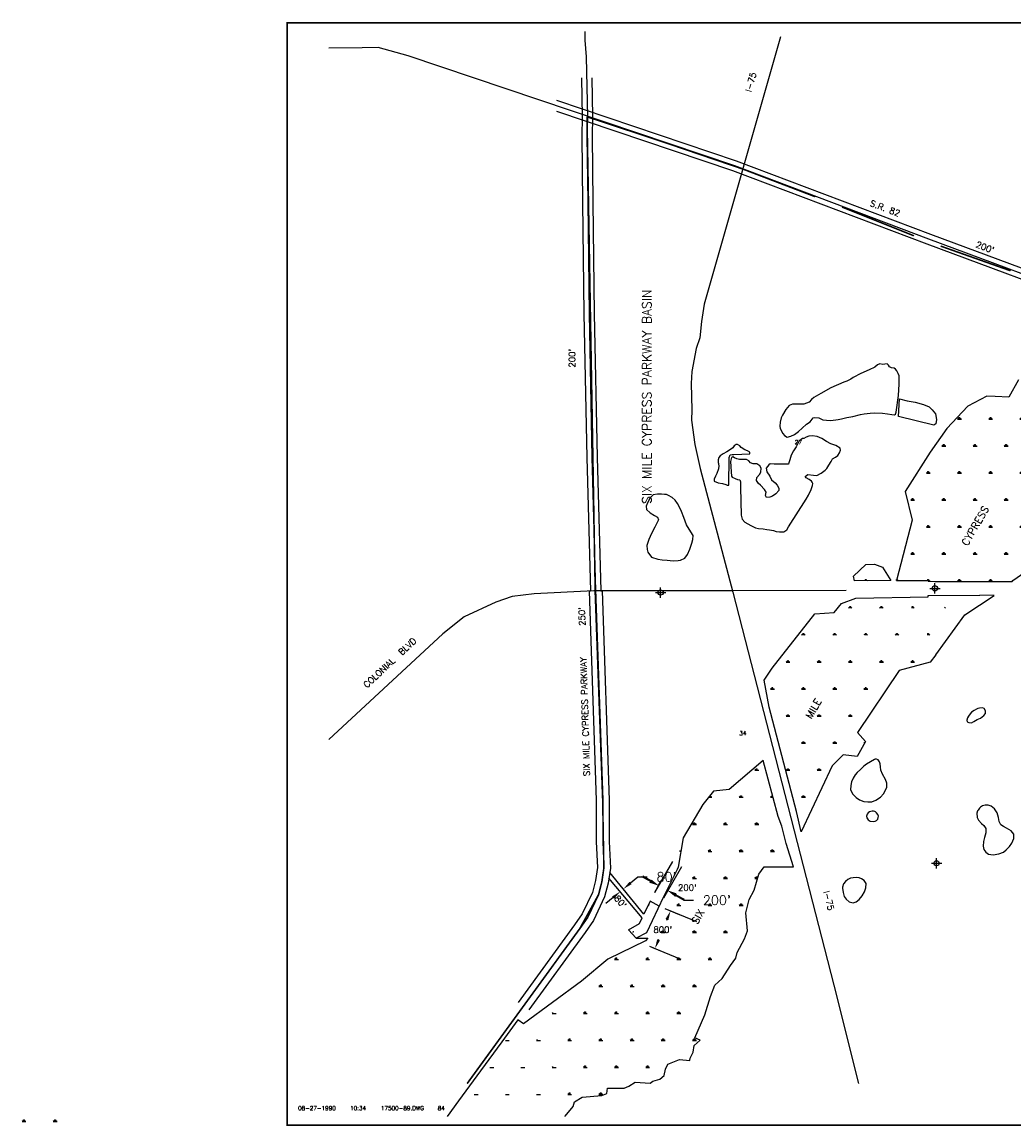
# Model space of a CAD drawing. Extents: x 223800 to 277361, y 818829 to 844142.
# Tile 1 of 5: x 223800 to 242885, y 818829 to 840059. Entities that reach past the tile are written whole.
import ezdxf
from ezdxf.enums import TextEntityAlignment as Align

# ---------------------------------------------------------------- set-up
doc = ezdxf.new("R2010")
doc.units = 0
doc.header["$LTSCALE"] = 800
doc.header["$PDMODE"] = 34
doc.header["$PDSIZE"] = 100
doc.linetypes.add('DASHED', pattern=[0])
doc.linetypes.add('PHANTOM', pattern=[0])
doc.layers.get('0').update_dxf_attribs({"linetype": 'CONTINUOUS'})
for name, color, linetype in [('BORDER', 1, 'CONTINUOUS'), ('EXROW', 8, 'CONTINUOUS'), ('HATCH', 3, 'CONTINUOUS'), ('MAJROADS', 1, 'CONTINUOUS'), ('PROPROW', 13, 'CONTINUOUS'), ('ROW', 12, 'PHANTOM'), ('SEC', 2, 'CONTINUOUS'), ('TEXT', 7, 'CONTINUOUS'), ('WL-PRESERVE', 14, 'CONTINUOUS'), ('WSHEDS', 11, 'CONTINUOUS')]:
    doc.layers.add(name, color=color, linetype=linetype)
doc.styles.get("Standard").update_dxf_attribs({"font": 'ROMANT'})
doc.dimstyles.get("Standard").update_dxf_attribs({"dimtxt": 2.5, "dimasz": 2.5, "dimexe": 1.25, "dimexo": 0.625, "dimtad": 1, "dimcen": 2.5, "dimazin": 3, "dimtfac": 1, "dimtmove": 0, "dimatfit": 3})

# ---------------------------------------------------------------- blocks, each defined once
blk = doc.blocks.new('LOGON')
at = {"color": 0}
blk.add_attdef('DATE', text='', height=1, dxfattribs=at).set_placement((-1.87, 1.76), align=Align.RIGHT)
for tag, p in [('TIME', (1.56, 1.76)), ('DRAWING', (8.97, 1.76)), ('OPERATOR', (22.66, 1.76))]:
    blk.add_attdef(tag, p, '', height=1, dxfattribs=at)
blk = doc.blocks.new('*X')
at = {"color": 0}
for p, q in [((244556, 833982), (244568, 834003)), ((244556, 833982), (244575, 833982)), ((245100, 833982), (245175, 833982)), ((245119, 833982), (245107, 834003)), ((245128, 833982), (245128, 834012)), ((245138, 833982), (245138, 834020)), ((245147, 833982), (245147, 834012)), ((245156, 833982), (245168, 834003)), ((243619, 833463), (243607, 833484)), ((243628, 833463), (243628, 833493)), ((243638, 833463), (243638, 833500)), ((243647, 833463), (243647, 833493)), ((243656, 833463), (243668, 833484)), ((244219, 833463), (244207, 833484)), ((244228, 833463), (244228, 833493)), ((244238, 833463), (244238, 833500)), ((244247, 833463), (244247, 833493)), ((244256, 833463), (244268, 833484)), ((244819, 833463), (244807, 833484)), ((244828, 833463), (244828, 833493)), ((244838, 833463), (244838, 833500)), ((244847, 833463), (244847, 833493)), ((244856, 833463), (244868, 833484)), ((243600, 833463), (243675, 833463)), ((244200, 833463), (244275, 833463)), ((244800, 833463), (244875, 833463)), ((243300, 832943), (243375, 832943)), ((243319, 832943), (243307, 832964)), ((243328, 832943), (243328, 832973)), ((243338, 832943), (243338, 832981)), ((243347, 832943), (243347, 832973)), ((243356, 832943), (243368, 832964)), ((243900, 832943), (243975, 832943)), ((243919, 832943), (243907, 832964)), ((243928, 832943), (243928, 832973)), ((243938, 832943), (243938, 832981)), ((243947, 832943), (243947, 832973)), ((243956, 832943), (243968, 832964)), ((241800, 832424), (241875, 832424)), ((241819, 832424), (241807, 832444)), ((241828, 832424), (241828, 832454)), ((241838, 832424), (241838, 832461)), ((241847, 832424), (241847, 832454)), ((241856, 832424), (241868, 832444)), ((242400, 832424), (242475, 832424)), ((242419, 832424), (242407, 832444)), ((242428, 832424), (242428, 832454)), ((242438, 832424), (242438, 832461)), ((242447, 832424), (242447, 832454)), ((242456, 832424), (242468, 832444)), ((243000, 832424), (243075, 832424)), ((243019, 832424), (243007, 832444)), ((243028, 832424), (243028, 832454)), ((243038, 832424), (243038, 832461)), ((243047, 832424), (243047, 832454)), ((243056, 832424), (243068, 832444)), ((243600, 832424), (243675, 832424)), ((243619, 832424), (243607, 832444)), ((243628, 832424), (243628, 832454)), ((243638, 832424), (243638, 832461)), ((243647, 832424), (243647, 832454)), ((243656, 832424), (243668, 832444)), ((244200, 832424), (244275, 832424)), ((244219, 832424), (244207, 832444)), ((244228, 832424), (244228, 832454)), ((244238, 832424), (244238, 832461)), ((244247, 832424), (244247, 832454)), ((244256, 832424), (244268, 832444)), ((241500, 831904), (241575, 831904)), ((241519, 831904), (241507, 831925)), ((241528, 831904), (241528, 831934)), ((241538, 831904), (241538, 831942)), ((241547, 831904), (241547, 831934)), ((241556, 831904), (241568, 831925)), ((242100, 831904), (242175, 831904)), ((242119, 831904), (242107, 831925)), ((242128, 831904), (242128, 831934)), ((242138, 831904), (242138, 831942)), ((242147, 831904), (242147, 831934)), ((242156, 831904), (242168, 831925)), ((242700, 831904), (242775, 831904)), ((242719, 831904), (242707, 831925)), ((242728, 831904), (242728, 831934)), ((242738, 831904), (242738, 831942)), ((242747, 831904), (242747, 831934)), ((242756, 831904), (242768, 831925)), ((243300, 831904), (243375, 831904)), ((243319, 831904), (243307, 831925)), ((243328, 831904), (243328, 831934)), ((243338, 831904), (243338, 831942)), ((243347, 831904), (243347, 831934)), ((243356, 831904), (243368, 831925)), ((243900, 831904), (243975, 831904)), ((243919, 831904), (243907, 831925)), ((243928, 831904), (243928, 831934)), ((243938, 831904), (243938, 831942)), ((243947, 831904), (243947, 831934)), ((243956, 831904), (243968, 831925)), ((244500, 831904), (244575, 831904)), ((244519, 831904), (244507, 831925)), ((244528, 831904), (244528, 831934)), ((244538, 831904), (244538, 831942)), ((244547, 831904), (244547, 831934)), ((244556, 831904), (244568, 831925)), ((241200, 831384), (241275, 831384)), ((241219, 831384), (241207, 831405)), ((241228, 831384), (241228, 831414)), ((241238, 831384), (241238, 831422)), ((241247, 831384), (241247, 831414)), ((241256, 831384), (241268, 831405)), ((241800, 831384), (241875, 831384)), ((241819, 831384), (241807, 831405)), ((241828, 831384), (241828, 831414)), ((241838, 831384), (241838, 831422)), ((241847, 831384), (241847, 831414)), ((241856, 831384), (241868, 831405)), ((242400, 831384), (242475, 831384)), ((242419, 831384), (242407, 831405)), ((242428, 831384), (242428, 831414)), ((242438, 831384), (242438, 831422)), ((242447, 831384), (242447, 831414)), ((242456, 831384), (242468, 831405)), ((243000, 831384), (243075, 831384)), ((243019, 831384), (243007, 831405)), ((243028, 831384), (243028, 831414)), ((243038, 831384), (243038, 831422)), ((243047, 831384), (243047, 831414)), ((243056, 831384), (243068, 831405)), ((243600, 831384), (243675, 831384)), ((243619, 831384), (243607, 831405)), ((243628, 831384), (243628, 831414)), ((243638, 831384), (243638, 831422)), ((243647, 831384), (243647, 831414)), ((243656, 831384), (243668, 831405)), ((244200, 831384), (244275, 831384)), ((244219, 831384), (244207, 831405)), ((244228, 831384), (244228, 831414)), ((244238, 831384), (244238, 831422)), ((244247, 831384), (244247, 831414)), ((244256, 831384), (244268, 831405)), ((240900, 830865), (240975, 830865)), ((240919, 830865), (240907, 830886)), ((240928, 830865), (240928, 830895)), ((240938, 830865), (240938, 830902)), ((240947, 830865), (240947, 830895)), ((240956, 830865), (240968, 830886)), ((241500, 830865), (241575, 830865)), ((241519, 830865), (241507, 830886)), ((241528, 830865), (241528, 830895)), ((241538, 830865), (241538, 830902)), ((241547, 830865), (241547, 830895)), ((241556, 830865), (241568, 830886)), ((242100, 830865), (242175, 830865)), ((242119, 830865), (242107, 830886)), ((242128, 830865), (242128, 830895)), ((242138, 830865), (242138, 830902)), ((242147, 830865), (242147, 830895)), ((242156, 830865), (242168, 830886)), ((242700, 830865), (242775, 830865)), ((242719, 830865), (242707, 830886)), ((242728, 830865), (242728, 830895)), ((242738, 830865), (242738, 830902)), ((242747, 830865), (242747, 830895)), ((242756, 830865), (242768, 830886)), ((243300, 830865), (243375, 830865)), ((243319, 830865), (243307, 830886)), ((243328, 830865), (243328, 830895)), ((243338, 830865), (243338, 830902)), ((243347, 830865), (243347, 830895)), ((243356, 830865), (243368, 830886)), ((243900, 830865), (243975, 830865)), ((243919, 830865), (243907, 830886)), ((243928, 830865), (243928, 830895)), ((243938, 830865), (243938, 830902)), ((243947, 830865), (243947, 830895)), ((243956, 830865), (243968, 830886)), ((241200, 830345), (241275, 830345)), ((241219, 830345), (241207, 830366)), ((241228, 830345), (241228, 830375)), ((241238, 830345), (241238, 830383)), ((241247, 830345), (241247, 830375)), ((241256, 830345), (241268, 830366)), ((241800, 830345), (241875, 830345)), ((241819, 830345), (241807, 830366)), ((241828, 830345), (241828, 830375)), ((241838, 830345), (241838, 830383)), ((241847, 830345), (241847, 830375)), ((241856, 830345), (241868, 830366)), ((242400, 830345), (242475, 830345)), ((242419, 830345), (242407, 830366)), ((242428, 830345), (242428, 830375)), ((242438, 830345), (242438, 830383)), ((242447, 830345), (242447, 830375)), ((242456, 830345), (242468, 830366)), ((243000, 830345), (243075, 830345)), ((243019, 830345), (243007, 830366)), ((243028, 830345), (243028, 830375)), ((243038, 830345), (243038, 830383)), ((243047, 830345), (243047, 830375)), ((243056, 830345), (243068, 830366)), ((243600, 830345), (243675, 830345)), ((243619, 830345), (243607, 830366)), ((243628, 830345), (243628, 830375)), ((243638, 830345), (243638, 830383)), ((243647, 830345), (243647, 830375)), ((243656, 830345), (243668, 830366)), ((240900, 829826), (240975, 829826)), ((240919, 829826), (240907, 829846)), ((240928, 829826), (240928, 829856)), ((240938, 829826), (240938, 829863)), ((240947, 829826), (240947, 829856)), ((240956, 829826), (240968, 829846)), ((241500, 829826), (241575, 829826)), ((241519, 829826), (241507, 829846)), ((241528, 829826), (241528, 829856)), ((241538, 829826), (241538, 829863)), ((241547, 829826), (241547, 829856)), ((241556, 829826), (241568, 829846)), ((242100, 829826), (242175, 829826)), ((242119, 829826), (242107, 829846)), ((242128, 829826), (242128, 829856)), ((242138, 829826), (242138, 829863)), ((242147, 829826), (242147, 829856)), ((242156, 829826), (242168, 829846)), ((242700, 829826), (242775, 829826)), ((242719, 829826), (242707, 829846)), ((242728, 829826), (242728, 829856)), ((242738, 829826), (242738, 829863)), ((242747, 829826), (242747, 829856)), ((242756, 829826), (242768, 829846)), ((243300, 829826), (243375, 829826)), ((243319, 829826), (243307, 829846)), ((243328, 829826), (243328, 829856)), ((243338, 829826), (243338, 829863)), ((243347, 829826), (243347, 829856)), ((243356, 829826), (243368, 829846)), ((240013, 829316), (240007, 829327)), ((240013, 829316), (240007, 829327)), ((240028, 829316), (240028, 829336)), ((240028, 829316), (240028, 829336)), ((240038, 829316), (240038, 829343)), ((240038, 829316), (240038, 829343)), ((240047, 829316), (240047, 829336)), ((240047, 829316), (240047, 829336)), ((240062, 829316), (240068, 829327)), ((240062, 829316), (240068, 829327)), ((240628, 829320), (240628, 829336)), ((240638, 829320), (240638, 829343)), ((240647, 829320), (240647, 829336)), ((240664, 829320), (240668, 829327)), ((241210, 829322), (241207, 829327)), ((241228, 829322), (241228, 829336)), ((241234, 829306), (241275, 829306)), ((241238, 829306), (241238, 829343)), ((241247, 829306), (241247, 829336)), ((241256, 829306), (241268, 829327)), ((241800, 829306), (241875, 829306)), ((241819, 829306), (241807, 829327)), ((241828, 829306), (241828, 829336)), ((241838, 829306), (241838, 829343)), ((241847, 829306), (241847, 829336)), ((241856, 829306), (241868, 829327)), ((242400, 829306), (242475, 829306)), ((242419, 829306), (242407, 829327)), ((242428, 829306), (242428, 829336)), ((242438, 829306), (242438, 829343)), ((242447, 829306), (242447, 829336)), ((242456, 829306), (242468, 829327)), ((239728, 828786), (239728, 828816)), ((239738, 828786), (239738, 828824)), ((239747, 828786), (239747, 828816)), ((240328, 828786), (240328, 828816)), ((240338, 828786), (240338, 828824)), ((240347, 828786), (240347, 828816)), ((240928, 828786), (240928, 828816)), ((240938, 828786), (240938, 828824)), ((240947, 828786), (240947, 828816)), ((239719, 828786), (239707, 828807)), ((239756, 828786), (239768, 828807)), ((240319, 828786), (240307, 828807)), ((240356, 828786), (240368, 828807)), ((240956, 828786), (240968, 828807)), ((241556, 828786), (241568, 828807)), ((238819, 828267), (238807, 828287)), ((238828, 828267), (238828, 828297)), ((238838, 828267), (238838, 828304)), ((238847, 828267), (238847, 828297)), ((238856, 828267), (238868, 828287)), ((239419, 828267), (239407, 828287)), ((239428, 828267), (239428, 828297)), ((239438, 828267), (239438, 828304)), ((239447, 828267), (239447, 828297)), ((239456, 828267), (239468, 828287)), ((240019, 828267), (240007, 828287)), ((240028, 828267), (240028, 828297)), ((240038, 828267), (240038, 828304)), ((240047, 828267), (240047, 828297)), ((240056, 828267), (240068, 828287)), ((240619, 828267), (240607, 828287)), ((240628, 828267), (240628, 828297)), ((240638, 828267), (240638, 828304)), ((240647, 828267), (240647, 828297)), ((240656, 828267), (240668, 828287)), ((241228, 828267), (241228, 828297)), ((241238, 828267), (241238, 828304)), ((241247, 828267), (241247, 828297)), ((241256, 828267), (241268, 828287)), ((238500, 827747), (238575, 827747)), ((238519, 827747), (238507, 827768)), ((238528, 827747), (238528, 827777)), ((238538, 827747), (238538, 827785)), ((238547, 827747), (238547, 827777)), ((238556, 827747), (238568, 827768)), ((239100, 827747), (239175, 827747)), ((239119, 827747), (239107, 827768)), ((239128, 827747), (239128, 827777)), ((239138, 827747), (239138, 827785)), ((239147, 827747), (239147, 827777)), ((239156, 827747), (239168, 827768)), ((239700, 827747), (239775, 827747)), ((239719, 827747), (239707, 827768)), ((239728, 827747), (239728, 827777)), ((239738, 827747), (239738, 827785)), ((239747, 827747), (239747, 827777)), ((239756, 827747), (239768, 827768)), ((240300, 827747), (240375, 827747)), ((240319, 827747), (240307, 827768)), ((240328, 827747), (240328, 827777)), ((240338, 827747), (240338, 827785)), ((240347, 827747), (240347, 827777)), ((240356, 827747), (240368, 827768)), ((240900, 827747), (240975, 827747)), ((240919, 827747), (240907, 827768)), ((240928, 827747), (240928, 827777)), ((240938, 827747), (240938, 827785)), ((240947, 827747), (240947, 827777)), ((240956, 827747), (240968, 827768)), ((238200, 827227), (238275, 827227)), ((238219, 827227), (238207, 827248)), ((238228, 827227), (238228, 827257)), ((238238, 827227), (238238, 827265)), ((238247, 827227), (238247, 827257)), ((238256, 827227), (238268, 827248)), ((238800, 827227), (238875, 827227)), ((238819, 827227), (238807, 827248)), ((238828, 827227), (238828, 827257)), ((238838, 827227), (238838, 827265)), ((238847, 827227), (238847, 827257)), ((238856, 827227), (238868, 827248)), ((239400, 827227), (239475, 827227)), ((239419, 827227), (239407, 827248)), ((239428, 827227), (239428, 827257)), ((239438, 827227), (239438, 827265)), ((239447, 827227), (239447, 827257)), ((239456, 827227), (239468, 827248)), ((240000, 827227), (240075, 827227)), ((240019, 827227), (240007, 827248)), ((240028, 827227), (240028, 827257)), ((240038, 827227), (240038, 827265)), ((240047, 827227), (240047, 827257)), ((240056, 827227), (240068, 827248)), ((238500, 826708), (238575, 826708)), ((238519, 826708), (238507, 826729)), ((238528, 826708), (238528, 826738)), ((238538, 826708), (238538, 826745)), ((238547, 826708), (238547, 826738)), ((238556, 826708), (238568, 826729)), ((239100, 826708), (239175, 826708)), ((239119, 826708), (239107, 826729)), ((239128, 826708), (239128, 826738)), ((239138, 826708), (239138, 826745)), ((239147, 826708), (239147, 826738)), ((239156, 826708), (239168, 826729)), ((239700, 826708), (239775, 826708)), ((239719, 826708), (239707, 826729)), ((239728, 826708), (239728, 826738)), ((239738, 826708), (239738, 826745)), ((239747, 826708), (239747, 826738)), ((239756, 826708), (239768, 826729)), ((238800, 826188), (238875, 826188)), ((238819, 826188), (238807, 826209)), ((238828, 826188), (238828, 826218)), ((238838, 826188), (238838, 826226)), ((238847, 826188), (238847, 826218)), ((238856, 826188), (238868, 826209)), ((239400, 826188), (239475, 826188)), ((239419, 826188), (239407, 826209)), ((239428, 826188), (239428, 826218)), ((239438, 826188), (239438, 826226)), ((239447, 826188), (239447, 826218)), ((239456, 826188), (239468, 826209)), ((240000, 826188), (240007, 826188)), ((240012, 826199), (240007, 826209)), ((237900, 825669), (237975, 825669)), ((237919, 825669), (237907, 825689)), ((237928, 825669), (237928, 825699)), ((237938, 825669), (237938, 825706)), ((237947, 825669), (237947, 825699)), ((238500, 825669), (238575, 825669)), ((238519, 825669), (238507, 825689)), ((238528, 825669), (238528, 825699)), ((238538, 825669), (238538, 825706)), ((238547, 825669), (238547, 825699)), ((238556, 825669), (238568, 825689)), ((239100, 825669), (239175, 825669)), ((239119, 825669), (239107, 825689)), ((239128, 825669), (239128, 825699)), ((239138, 825669), (239138, 825706)), ((239147, 825669), (239147, 825699)), ((239156, 825669), (239168, 825689)), ((237010, 825149), (237075, 825149)), ((237019, 825149), (237015, 825155)), ((237028, 825149), (237028, 825172)), ((237038, 825149), (237038, 825184)), ((237047, 825149), (237047, 825179)), ((237056, 825149), (237068, 825170)), ((237600, 825149), (237675, 825149)), ((237619, 825149), (237607, 825170)), ((237628, 825149), (237628, 825179)), ((237638, 825149), (237638, 825187)), ((237647, 825149), (237647, 825179)), ((238200, 825149), (238251, 825149)), ((238219, 825149), (238207, 825170)), ((238228, 825149), (238228, 825179)), ((238238, 825149), (238238, 825187)), ((238247, 825149), (238247, 825165)), ((238800, 825149), (238875, 825149)), ((238819, 825149), (238807, 825170)), ((238828, 825149), (238828, 825179)), ((238838, 825149), (238838, 825187)), ((238847, 825149), (238847, 825179)), ((238856, 825149), (238868, 825170)), ((236700, 824629), (236775, 824629)), ((236719, 824629), (236707, 824650)), ((236728, 824629), (236728, 824659)), ((236738, 824629), (236738, 824667)), ((236747, 824629), (236747, 824659)), ((236756, 824629), (236768, 824650)), ((237300, 824629), (237375, 824629)), ((237319, 824629), (237307, 824650)), ((237328, 824629), (237328, 824659)), ((237338, 824629), (237338, 824667)), ((237347, 824629), (237347, 824659)), ((237900, 824629), (237975, 824629)), ((237919, 824629), (237907, 824650)), ((237928, 824629), (237928, 824659)), ((237938, 824629), (237938, 824667)), ((237947, 824629), (237947, 824659)), ((237956, 824629), (237968, 824650)), ((237028, 824110), (237028, 824140)), ((237038, 824110), (237038, 824147)), ((237047, 824110), (237047, 824140)), ((237628, 824110), (237628, 824140)), ((237638, 824110), (237638, 824147)), ((237647, 824110), (237647, 824140)), ((238228, 824110), (238228, 824140)), ((238238, 824110), (238238, 824147)), ((238247, 824110), (238247, 824140)), ((236456, 824110), (236468, 824131)), ((237000, 824110), (237075, 824110)), ((237019, 824110), (237007, 824131)), ((237600, 824110), (237675, 824110)), ((237619, 824110), (237607, 824131)), ((237656, 824110), (237668, 824131)), ((238200, 824110), (238275, 824110)), ((238219, 824110), (238207, 824131)), ((238256, 824110), (238268, 824131)), ((236156, 823590), (236168, 823611)), ((236700, 823590), (236775, 823590)), ((236719, 823590), (236707, 823611)), ((236728, 823590), (236728, 823620)), ((236738, 823590), (236738, 823628)), ((236747, 823590), (236747, 823620)), ((237300, 823590), (237375, 823590)), ((237319, 823590), (237307, 823611)), ((237328, 823590), (237328, 823620)), ((237338, 823590), (237338, 823628)), ((237347, 823590), (237347, 823620)), ((237356, 823590), (237368, 823611)), ((237900, 823590), (237955, 823590)), ((237919, 823590), (237907, 823611)), ((237928, 823590), (237928, 823620)), ((237938, 823590), (237938, 823628)), ((237947, 823590), (237947, 823620)), ((235856, 823071), (235868, 823091)), ((236419, 823071), (236407, 823091)), ((236428, 823071), (236428, 823101)), ((236438, 823071), (236438, 823108)), ((236447, 823071), (236447, 823101)), ((237019, 823071), (237007, 823091)), ((237028, 823071), (237028, 823101)), ((237038, 823071), (237038, 823108)), ((237047, 823071), (237047, 823101)), ((237056, 823071), (237068, 823091)), ((237619, 823071), (237607, 823091)), ((237628, 823071), (237628, 823101)), ((237638, 823071), (237638, 823108)), ((237647, 823071), (237647, 823101)), ((237656, 823071), (237668, 823091)), ((236400, 823071), (236475, 823071)), ((237000, 823071), (237075, 823071)), ((237600, 823071), (237675, 823071)), ((235556, 822551), (235568, 822572)), ((236100, 822551), (236175, 822551)), ((236119, 822551), (236107, 822572)), ((236128, 822551), (236128, 822581)), ((236138, 822551), (236138, 822588)), ((236147, 822551), (236147, 822581)), ((236700, 822551), (236775, 822551)), ((236719, 822551), (236707, 822572)), ((236728, 822551), (236728, 822581)), ((236738, 822551), (236738, 822588)), ((236747, 822551), (236747, 822581)), ((236756, 822551), (236768, 822572)), ((237300, 822551), (237375, 822551)), ((237319, 822551), (237307, 822572)), ((237328, 822551), (237328, 822581)), ((237338, 822551), (237338, 822588)), ((237347, 822551), (237347, 822581)), ((237356, 822551), (237368, 822572)), ((235200, 822031), (235275, 822031)), ((235219, 822031), (235207, 822052)), ((235228, 822031), (235228, 822061)), ((235238, 822031), (235238, 822069)), ((235247, 822031), (235247, 822061)), ((235800, 822031), (235875, 822031)), ((235819, 822031), (235807, 822052)), ((235828, 822031), (235828, 822061)), ((235838, 822031), (235838, 822069)), ((235847, 822031), (235847, 822061)), ((236400, 822031), (236475, 822031)), ((236419, 822031), (236407, 822052)), ((236428, 822031), (236428, 822061)), ((236438, 822031), (236438, 822069)), ((236447, 822031), (236447, 822061)), ((236456, 822031), (236468, 822052)), ((237000, 822031), (237075, 822031)), ((237019, 822031), (237007, 822052)), ((237028, 822031), (237028, 822061)), ((237038, 822031), (237038, 822069)), ((237047, 822031), (237047, 822061)), ((237056, 822031), (237068, 822052)), ((234900, 821512), (234975, 821512)), ((234919, 821512), (234907, 821532)), ((234928, 821512), (234928, 821542)), ((234938, 821512), (234938, 821549)), ((234947, 821512), (234947, 821542)), ((235500, 821512), (235575, 821512)), ((235519, 821512), (235507, 821532)), ((235528, 821512), (235528, 821542)), ((235538, 821512), (235538, 821549)), ((235547, 821512), (235547, 821542)), ((236100, 821512), (236175, 821512)), ((236119, 821512), (236107, 821532)), ((236128, 821512), (236128, 821542)), ((236138, 821512), (236138, 821549)), ((236147, 821512), (236147, 821542)), ((236156, 821512), (236168, 821532)), ((236700, 821512), (236775, 821512)), ((236719, 821512), (236707, 821532)), ((236728, 821512), (236728, 821542)), ((236738, 821512), (236738, 821549)), ((236747, 821512), (236747, 821542)), ((236756, 821512), (236768, 821532)), ((234000, 820992), (234075, 820992)), ((234019, 820992), (234007, 821013)), ((234600, 820992), (234675, 820992)), ((234619, 820992), (234607, 821013)), ((234628, 820992), (234628, 821022)), ((234638, 820992), (234638, 821030)), ((234647, 820992), (234647, 821022)), ((235200, 820992), (235275, 820992)), ((235219, 820992), (235207, 821013)), ((235228, 820992), (235228, 821022)), ((235238, 820992), (235238, 821030)), ((235247, 820992), (235247, 821022)), ((235800, 820992), (235875, 820992)), ((235819, 820992), (235807, 821013)), ((235828, 820992), (235828, 821022)), ((235838, 820992), (235838, 821030)), ((235847, 820992), (235847, 821022)), ((235856, 820992), (235868, 821013)), ((236400, 820992), (236475, 820992)), ((236419, 820992), (236407, 821013)), ((236428, 820992), (236428, 821022)), ((236438, 820992), (236438, 821030)), ((236447, 820992), (236447, 821022)), ((236456, 820992), (236468, 821013)), ((233100, 820472), (233175, 820472)), ((233700, 820472), (233775, 820472)), ((233719, 820472), (233707, 820493)), ((234300, 820472), (234375, 820472)), ((234319, 820472), (234307, 820493)), ((234328, 820472), (234328, 820502)), ((234338, 820472), (234338, 820510)), ((234347, 820472), (234347, 820502)), ((234900, 820472), (234975, 820472)), ((234919, 820472), (234907, 820493)), ((234928, 820472), (234928, 820502)), ((234938, 820472), (234938, 820510)), ((234947, 820472), (234947, 820502)), ((235500, 820472), (235575, 820472)), ((235519, 820472), (235507, 820493)), ((235528, 820472), (235528, 820502)), ((235538, 820472), (235538, 820510)), ((235547, 820472), (235547, 820502)), ((235556, 820472), (235568, 820493)), ((236100, 820472), (236175, 820472)), ((236119, 820472), (236107, 820493)), ((236128, 820472), (236128, 820502)), ((236138, 820472), (236138, 820510)), ((236147, 820472), (236147, 820502)), ((236156, 820472), (236168, 820493)), ((236700, 820472), (236775, 820472)), ((236719, 820472), (236707, 820493)), ((236728, 820472), (236728, 820502)), ((236738, 820472), (236738, 820510)), ((236747, 820472), (236747, 820502)), ((236756, 820472), (236768, 820493)), ((232800, 819953), (232875, 819953)), ((233400, 819953), (233475, 819953)), ((234000, 819953), (234075, 819953)), ((234019, 819953), (234007, 819974)), ((234600, 819953), (234675, 819953)), ((234619, 819953), (234607, 819974)), ((234628, 819953), (234628, 819983)), ((234638, 819953), (234638, 819990)), ((234647, 819953), (234647, 819983)), ((235200, 819953), (235275, 819953)), ((235219, 819953), (235207, 819974)), ((235228, 819953), (235228, 819983)), ((235238, 819953), (235238, 819990)), ((235247, 819953), (235247, 819983)), ((235256, 819953), (235268, 819974)), ((235800, 819953), (235875, 819953)), ((235819, 819953), (235807, 819974)), ((235828, 819953), (235828, 819983)), ((235838, 819953), (235838, 819990)), ((235847, 819953), (235847, 819983)), ((235856, 819953), (235868, 819974)), ((234338, 819433), (234338, 819471)), ((234938, 819433), (234938, 819471)), ((232500, 819433), (232575, 819433)), ((233100, 819433), (233175, 819433)), ((233700, 819433), (233775, 819433)), ((234300, 819433), (234375, 819433)), ((234319, 819433), (234307, 819454)), ((234328, 819433), (234328, 819463)), ((234347, 819433), (234347, 819463)), ((234900, 819433), (234975, 819433)), ((234919, 819433), (234907, 819454)), ((234928, 819433), (234928, 819463)), ((234947, 819433), (234947, 819463)), ((234956, 819433), (234968, 819454)), ((223800, 818914), (223875, 818914)), ((223819, 818914), (223807, 818934)), ((223828, 818914), (223828, 818944)), ((223838, 818914), (223838, 818951)), ((223847, 818914), (223847, 818944)), ((223856, 818914), (223868, 818934)), ((224400, 818914), (224475, 818914)), ((224419, 818914), (224407, 818934)), ((224428, 818914), (224428, 818944)), ((224438, 818914), (224438, 818951)), ((224447, 818914), (224447, 818944)), ((224456, 818914), (224468, 818934))]:
    blk.add_line(p, q, dxfattribs=at)
blk = doc.blocks.new('*D')
at = {"color": 0}
for p, q in [((235978, 823318), (236325, 823917)), ((236151, 823218), (236498, 823817)), ((235509, 823502), (235648, 823618)), ((235648, 823618), (235828, 823618)), ((235899, 823540), (235743, 823630)), ((235172, 823220), (235034, 823105)), ((236384, 823260), (236540, 823170)), ((236540, 823170), (236720, 823170)), ((236169, 823010), (236443, 822897)), ((236231, 822984), (236776, 822760)), ((236231, 822984), (236443, 822897)), ((236209, 822798), (236201, 822781)), ((236209, 822798), (236201, 822781)), ((236209, 822798), (236201, 822781)), ((235871, 822285), (236146, 822172)), ((235933, 822260), (236479, 822035)), ((235933, 822260), (236146, 822172)), ((236048, 822407), (236055, 822424)), ((236048, 822407), (236055, 822424)), ((236048, 822407), (236055, 822424))]:
    blk.add_line(p, q, dxfattribs=at)
for points in [[(235529, 823479), (235490, 823525), (235371, 823387)], [(235884, 823514), (235914, 823566), (236055, 823450)], [(235191, 823197), (235153, 823243), (235310, 823336)], [(236369, 823234), (236399, 823286), (236228, 823350)], [(236236, 822787), (236181, 822810), (236277, 822965)], [(236236, 822787), (236181, 822810), (236277, 822965)], [(236236, 822787), (236181, 822810), (236277, 822965)], [(236075, 822396), (236020, 822419), (235979, 822241)], [(236075, 822396), (236020, 822419), (235979, 822241)], [(236075, 822396), (236020, 822419), (235979, 822241)]]:
    blk.add_solid(points, dxfattribs=at)
for s, height, p in [("80'", 180, (236008, 823528)), ("200'", 180, (236900, 823080)), ("800'", 120, (235948, 822543)), ("800'", 120, (235948, 822543)), ("800'", 120, (235948, 822543))]:
    blk.add_text(s, height=height, dxfattribs=at).set_placement(p)

msp = doc.modelspace()

# ---------------------------------------------------------------- linework, layer by layer
at = {"layer": 'BORDER', "color": 0, "const_width": 29.7}
msp.add_lwpolyline([(228900.423, 818844.237), (261570.423, 818844.237), (261570.423, 840044.237), (228900.423, 840044.237)], close=True, dxfattribs=at)
at = {"layer": 'EXROW', "color": 0}
for points in [[(234562.859, 838987.745), (234579.106, 838235.634), (234568.02, 837867.476), (234583.785, 836591.562), (234609.857, 834445.806), (234664.942, 831687.734), (234736.543, 829116.549), (234711.575, 829115.127), (234846.977, 825092.226), (234848.844, 824294.308), (234869.293, 823797.611), (234833.252, 823548.565), (234773.554, 823319.71), (234576.903, 822908.217), (234429.341, 822697.342), (233344.238, 821205.7)], [(234762.906, 838987.745), (234779.171, 838234.783), (234768.057, 837865.701), (234783.77, 836593.991), (234809.832, 834449.018), (234864.886, 831692.514), (234936.466, 829122.116), (234961.434, 829123.537), (235096.967, 825096.724), (235098.832, 824299.744), (235120.035, 823784.74), (235078.677, 823498.957), (235009.426, 823233.48), (234793.568, 822781.797), (234632.857, 822552.13), (233548.858, 821062.006)], [(253283.796, 827175.584), (251921.61, 828482.637), (251868.308, 828538.428), (251122.96, 829318.585), (248840.839, 831448.988), (248819.212, 831454.177), (248201.14, 832081.437), (246540.67, 833665.176), (246153.254, 833947.489), (245899.146, 834145.32), (245217.382, 834539.223), (245124.736, 834561.205), (244832.678, 834692.656), (244553.371, 834762.568), (241283.257, 835974.712), (237546.911, 837385.535), (234086.974, 838550.53)], [(253131.964, 827044.092), (251780.002, 828341.335), (251723.697, 828400.27), (250982.3, 829176.291), (248704.36, 831302.791), (248675.841, 831314.732), (248063.103, 831936.711), (246412.199, 833511.325), (246032.899, 833787.724), (245787.158, 833979.041), (245117.327, 834366.05), (245042.651, 834378.827), (244766.836, 834502.966), (244494.155, 834571.22), (241213.175, 835787.392), (237479.653, 837197.148), (234086.974, 838339.497)]]:
    msp.add_lwpolyline(points, dxfattribs=at)
at = {"layer": 'MAJROADS', "color": 0}
for points in [[(234631.479, 839877.446), (234631.367, 839710.367), (234654.155, 839391.775), (234679.139, 838235.208), (234668.039, 837866.589), (234683.778, 836592.777), (234709.844, 834447.412), (234764.914, 831690.124), (234836.504, 829119.332)], [(238396.044, 839775.442), (236926.407, 834634.637), (236872.481, 834298.515), (236839.349, 833989.074), (236769.266, 833779.938), (236686.809, 833337.096), (236672.497, 833109.404), (236689.326, 832603.594), (236679.296, 832403.839), (236746.451, 831933.491), (236849.679, 831472.767), (237478.99, 829096.048), (239478.168, 821311.222), (239844.948, 819844.53), (239893.312, 819644.237)], [(245083.693, 834470.016), (244799.757, 834597.811), (244523.763, 834666.894), (241248.216, 835881.052), (237513.282, 837291.341), (231227.998, 839407.66), (230651.062, 839571.148), (230340.994, 839565.073), (229700.423, 839555.696)], [(239659.735, 829125.786), (237457.253, 829120.252), (234803.14, 829119.321), (233653.388, 829063.087), (233231.142, 829009.431), (232918.257, 828900.7), (232309.841, 828621.105), (231896.816, 828295.549), (229700.423, 826262.402)], [(234835.439, 829150.969), (234971.972, 825094.475), (234973.838, 824297.026), (234994.664, 823791.175), (234955.964, 823523.761), (234891.49, 823276.595), (234685.235, 822845.007), (234531.099, 822624.736), (232362.919, 819644.237)]]:
    msp.add_lwpolyline(points, dxfattribs=at)
at = {"layer": 'PROPROW', "color": 0}
for p, q in [((235883.177, 823534.123), (235723.367, 823616.952)), ((235972.72, 823315.72), (236093.365, 823548.492)), ((236380.365, 823276.434), (236540.176, 823193.605))]:
    msp.add_line(p, q, dxfattribs=at)
for points in [[(235614.995, 822441.352), (235469.225, 822600.382), (235678.389, 822722.407), (235732.306, 822830.241), (235092.654, 823595.539)], [(236057.687, 823055.154), (235884.482, 823155.154), (235765.357, 822901.779), (235108.042, 823701.872)]]:
    msp.add_lwpolyline(points, dxfattribs=at)
for points in [[(235869.372, 823507.488), (235896.982, 823560.758), (236042.988, 823451.295)], [(236366.561, 823249.799), (236394.17, 823303.069), (236220.555, 823359.263)]]:
    msp.add_solid(points, dxfattribs=at)
at = {"layer": 'ROW', "color": 0}
for points in [[(242975.052, 833176.112), (242788.515, 832842.485), (242524.946, 832856.974), (242365.158, 832863.566), (242001.191, 832674.518), (241595.214, 832239.88), (241271.483, 831787.899)], [(241271.483, 831787.899), (240789.855, 831030.509), (240929.083, 830476.396), (240623.61, 829319.998), (241234.476, 829321.976), (241234.133, 829304.746), (241363.197, 829302.989), (242603.94, 829302.989), (242850.64, 829302.989), (242867.165, 829316.161), (243785.44, 829958.64)], [(241383.837, 827887.851), (241276.543, 827745.972), (240676.723, 827590.212), (239877.608, 826397.127), (240026.216, 826224.248), (239867.905, 825934.354), (239599.25, 825966.169), (239389.936, 825754.685), (238790.138, 824484.781), (238700.472, 824875.043), (238173.675, 826880.882), (238078.429, 827399.476), (238230.937, 827632.771), (239055.828, 828676.873), (239424.721, 828700.918), (239565.914, 828874.275), (239840.666, 828977.478), (241236.434, 829004.011), (241237.704, 829032.126), (242229.927, 829036.128)], [(234249.496, 819012.527), (234249.465, 819014.347), (234404.937, 819203.588), (234431.966, 819295.348), (234577.288, 819379.253), (234956.992, 819415.039), (235054.454, 819451.21), (235066.549, 819556.549), (235383.137, 819557.531), (235474.445, 819592.717), (235598.39, 819671.393), (235886.824, 819654.17), (235935.361, 819687.647), (236070.725, 819729.406), (236156.456, 819796.985), (236178.792, 819921.147), (236225.865, 820015.39), (236447.026, 820108.982), (236651.833, 820089.436), (236655.555, 820131.595), (236713.779, 820245.667), (236732.277, 820374.733), (236846.551, 820478.307), (236746.009, 820526.769), (236939.873, 820965.817), (237046.892, 821320.965), (237131.65, 821535.455), (237274.049, 821662.02), (237429.964, 821917.698), (237531.953, 822057.27), (237560.57, 822167.303), (237699.931, 822429.119), (237755.518, 822580.426), (237726.579, 822927.891), (237791.141, 823185.098), (237889.537, 823366.234), (237979.146, 823672.044), (238080.642, 823815.335), (238644.762, 823815.335), (238504.82, 824263.819), (238418.543, 824594.007), (238349.797, 824781.314), (238061.103, 825858.074), (237404.767, 825297.094), (237106.16, 825270.037), (236898.473, 825008.584), (236523.114, 824372.494), (236421.652, 823804.635), (236403.954, 823758.338), (236141.865, 823233.112), (235815.367, 822542.869), (235614.995, 822441.352), (235844.097, 822439.559), (235798.517, 822386.645), (235073.393, 822033.552), (234561.956, 821611.881), (233447.978, 820792.005), (233340.56, 820868.905), (233030.677, 820447.652), (232619.984, 819886.204), (232194.741, 819309.171), (231977.143, 819012.527)]]:
    msp.add_lwpolyline(points, dxfattribs=at)
msp.add_lwpolyline([(239814.428, 829314.321), (239798.266, 829405.691), (240033.863, 829625.544), (240202.926, 829635.775), (240353.71, 829574.502), (240514.374, 829318.484)], close=True, dxfattribs=at)
at = {"layer": 'ROW', "color": 0, "linetype": 'DASHED'}
msp.add_lwpolyline([(241383.837, 827887.851), (241939.048, 828656.256), (242506.417, 829031.078), (242229.927, 829036.128)], dxfattribs=at)
at = {"layer": 'SEC', "color": 0}
for p in [(241365.985, 829168.07), (236087.091, 829087.758), (241395.982, 823881.07)]:
    msp.add_point(p, dxfattribs=at)
at = {"layer": 'WL-PRESERVE', "color": 0}
for points in [[(239610.488, 833136.86), (239363.289, 833024.823), (239170.117, 832913.196), (239034.556, 832838.492), (238988.863, 832803.062), (238944, 832750.797), (238843.281, 832707.934), (238772.367, 832713.712), (238680.48, 832709.157), (238624.322, 832712.24), (238560.31, 832686.846), (238493.889, 832608.806), (238434.026, 832498.89), (238409.521, 832445.376), (238385.212, 832365.901), (238380.184, 832288.677), (238388.244, 832243.48), (238436.352, 832145.257), (238469.956, 832109.023), (238522.5, 832073.635), (238592.835, 832098.025), (238663.827, 832128.384), (238737.441, 832182.971), (238808.181, 832246.659), (238893.203, 832323.786), (238963.381, 832368.875), (239019.962, 832448.945), (239047.973, 832456.525), (239130.156, 832445.218), (239210.749, 832412.147), (239276.098, 832400.012), (239362.762, 832399.264), (239503.674, 832416.119), (239569.563, 832425.389), (239672.123, 832456.689), (239785.67, 832473.336), (239935.903, 832510.26), (240003.878, 832522.002), (240121.298, 832536.924), (240207.196, 832544.591), (240354.938, 832539.746), (240452.935, 832525.05), (240536.864, 832514.81), (240589.552, 832506.788), (240607.338, 832520.957), (240622.168, 832554.75), (240666.028, 832878.56), (240676.65, 833097.567), (240680.185, 833186.708), (240678.955, 833256.517), (240660.712, 833302.69), (240629.476, 833350.52), (240603.956, 833384.709), (240578.931, 833399.957), (240529.385, 833410.107), (240489.62, 833425.945), (240468.998, 833461.926), (240448.124, 833484.923), (240400.083, 833481.753), (240365.391, 833476.228), (240304.962, 833487.348), (240257.377, 833470.147), (240205.814, 833422.393), (240102.347, 833371.79), (239937.975, 833302.482), (239794.355, 833226.314), (239746.905, 833191.221), (239673.187, 833150.316)], [(240684.752, 832815.199), (240832.406, 832775.619), (240983.818, 832749.399), (241145.888, 832705.718), (241253.957, 832658.12), (241309.098, 832604.157), (241373.178, 832527.807), (241397.552, 832413.265), (241383.442, 832330.71), (241343.984, 832305.852), (240664.862, 832476.484)], [(238793.312, 832032.531), (238748.008, 831992.192), (238695.458, 831889.348), (238642.72, 831811.412), (238595.985, 831728.259), (238572.799, 831639.671), (238557.08, 831584.118), (238545.694, 831558.771), (238272.397, 831557.404), (238196.244, 831559.985), (238172.144, 831545.769), (238119.294, 831482.568), (238131.45, 831406.176), (238186.452, 831324.144), (238222.735, 831258.46), (238289.176, 831194.758), (238330.172, 831155.423), (238359.418, 831092.493), (238363.962, 831048.321), (238301.297, 830983.993), (238238.834, 830939.313), (238187.372, 830924.539), (238122.188, 830914.924), (238106.093, 830955.5), (238117.545, 831018.388), (238086.293, 831068.322), (238008.817, 831152.99), (237971.364, 831187.791), (237930.94, 831244.322), (237938.212, 831303.319), (237987.275, 831357.019), (238015.37, 831399.683), (238020.024, 831480.062), (237998.991, 831524.109), (237936.265, 831560.473), (237866.773, 831563.806), (237816.459, 831582.721), (237786.349, 831620.736), (237739.844, 831646.346), (237672.154, 831643.378), (237603.371, 831645.664), (237556.27, 831657.236), (237509.1, 831677.929), (237475.645, 831694.516), (237448.352, 831684.837), (237432.424, 831610.688), (237435.283, 831511.07), (237447.282, 831409.066), (237452.834, 831324.554), (237460.698, 831305.317), (237520.192, 831278.753), (237563.816, 831262.944), (237609.15, 831253.113), (237625.564, 831216.749), (237626.382, 831108.696), (237639.538, 830575.863), (237657.312, 830498.812), (237706.876, 830439.894), (237823.825, 830377.979), (237914.003, 830330.245), (237971.291, 830316.996), (238061.487, 830313.118), (238127.88, 830302.042), (238183.01, 830295.794), (238257.151, 830280.918), (238311.669, 830262.736), (238376.971, 830256.915), (238459.058, 830258.238), (238513.872, 830293.737), (238550.259, 830353.306), (238889.039, 830881.084), (238931.584, 830961.399), (238980.934, 831069.832), (239010.898, 831143.736), (239017.622, 831182.38), (239002.689, 831208.58), (238989.535, 831231.286), (238946.156, 831261.13), (238887.664, 831294.368), (238870.617, 831321.605), (238917.375, 831355.289), (239025.517, 831344.53), (239091.873, 831338.366), (239177.488, 831383.571), (239254.945, 831440.293), (239285.903, 831475.612), (239324.048, 831534.842), (239366.647, 831608.14), (239396.765, 831661.697), (239452.325, 831691.237), (239496.978, 831724.905), (239527.107, 831777.059), (239548.853, 831824.236), (239540.12, 831865.57), (239456.581, 831916.862), (239362.654, 831950.183), (239278.477, 831993.05), (239186.841, 832048.141), (239101.288, 832087.489), (239002.951, 832100.779), (238939.144, 832094.682), (238888.779, 832073.952), (238839.467, 832053.23), (238818.805, 832048.161)], [(237206.065, 831526.526), (237200.568, 831464.736), (237167.181, 831379.579), (237141.292, 831323.599), (237118.541, 831270.098), (237116.407, 831227.63), (237191.36, 831198.025), (237280.209, 831186.769), (237342.47, 831165.488), (237368.17, 831153.754), (237400.815, 831151.545), (237408.364, 831683.833), (237427.284, 831733.445), (237463.682, 831745.298), (237498.765, 831745.564), (237800.428, 831753.812), (237806.228, 831775.608), (237805.422, 831789.285), (237755.773, 831813.117), (237706.504, 831833.093), (237638.101, 831877.834), (237610.171, 831906.041), (237568.891, 831936.603), (237540.466, 831937.44), (237503.842, 831909.096), (237474.654, 831871.685), (237428.965, 831835.904), (237362.255, 831796.105), (237287.473, 831756.595), (237234.429, 831719.004), (237209.771, 831685.838), (237191.179, 831639.035), (237195.761, 831589.951), (237203.652, 831567.206), (237202.695, 831554.568)], [(236160.16, 830975.502), (236106.112, 830977.899), (236027.153, 830980.459), (235946.232, 830964.058), (235884.569, 830906.404), (235840.633, 830824.325), (235809.96, 830751.468), (235815.74, 830683.097), (235887.799, 830618.736), (235967.479, 830567.415), (236027.703, 830536.996), (236045.964, 830488.367), (236015.597, 830421.477), (235976.891, 830343.647), (235911.502, 830222.111), (235862.553, 830107.014), (235824.81, 829994.809), (235827.89, 829912.384), (235841.253, 829861.964), (235911.76, 829770.928), (236030.649, 829730.779), (236119.543, 829713.559), (236213.955, 829709.011), (236331.202, 829700.426), (236426.968, 829702.203), (236470.752, 829711.657), (236554.663, 829750.183), (236603.944, 829821.427), (236648.071, 829924.558), (236684.406, 830037.454), (236706.306, 830110.595), (236715.564, 830185.395), (236633.95, 830306.871), (236586.286, 830392.818), (236535.771, 830531.019), (236487.195, 830644.676), (236455.776, 830716.712), (236412.705, 830798.483), (236366.266, 830861.634), (236307.976, 830914.521), (236237.161, 830953.631), (236198.427, 830972.283)], [(242117.808, 826816.774), (242068.972, 826784.595), (242041.733, 826753.406), (242012.562, 826710.289), (241992.097, 826676.514), (241979.775, 826636.004), (241987.581, 826601.092), (242019.426, 826585.018), (242071, 826584.71), (242116.774, 826609.443), (242178.151, 826645.264), (242244.139, 826674.565), (242306.252, 826724.402), (242336.864, 826761.887), (242338.552, 826809.771), (242315.507, 826854.698), (242283.209, 826870.898), (242223.492, 826865.729), (242190.086, 826854.686), (242162.619, 826843.817)], [(240201.632, 825876.966), (240127.914, 825832.706), (240049.728, 825787.635), (239998.918, 825749.492), (239932.454, 825686.68), (239870.679, 825629.608), (239828.255, 825580.593), (239789.064, 825519.208), (239761.929, 825444.897), (239747.28, 825374.276), (239742.965, 825292.444), (239785.299, 825207.032), (239848.332, 825144.924), (239915.917, 825099.327), (239998.944, 825069.459), (240076.432, 825059.521), (240152.297, 825059.321), (240227.184, 825091.55), (240320.585, 825150.631), (240377.416, 825216.977), (240440.221, 825335.477), (240441.204, 825421.657), (240415.405, 825489.91), (240357.104, 825594.887), (240323.95, 825674.242), (240315.47, 825734.391), (240313.302, 825790.196), (240296.831, 825833.828), (240271.437, 825869.535), (240243.333, 825884.265), (240228.548, 825885.039), (240213.655, 825882.604)], [(242186.759, 824886.579), (242171.556, 824843.13), (242178.635, 824761.364), (242206.461, 824707.044), (242262.762, 824644.446), (242303.449, 824605.207), (242344.075, 824550.434), (242345.627, 824464.799), (242321.144, 824378.806), (242299.435, 824297.319), (242292.195, 824211.524), (242306.186, 824145.418), (242343.123, 824092.519), (242398.93, 824057.209), (242485.19, 824043.125), (242595.641, 824061.917), (242681.396, 824094.652), (242733.664, 824141.172), (242800.149, 824203.598), (242842.941, 824268.792), (242880.918, 824360.169), (242883.481, 824439.368), (242835.091, 824506.564), (242744.17, 824557.228), (242684.023, 824586.177), (242633.012, 824621.574), (242603.937, 824681.81), (242590.483, 824762.432), (242560.509, 824853.377), (242513.139, 824927.331), (242444.545, 824981.255), (242392.238, 824999.952), (242332.793, 824996.476), (242281.758, 824982.759), (242242.623, 824961.605), (242223.811, 824940.819), (242198.878, 824904.845)], [(240157.792, 824880.785), (240107.279, 824867.052), (240079.237, 824848.892), (240061.972, 824827.659), (240050.481, 824783.86), (240056.154, 824753.387), (240077.427, 824714.922), (240116.778, 824692.077), (240176.269, 824684.97), (240214.768, 824688.251), (240243.963, 824702.746), (240267.975, 824731.327), (240274.799, 824758.958), (240277.951, 824788.76), (240269.067, 824820.831), (240242.877, 824853.213), (240224.398, 824868.076), (240207.193, 824876.065), (240185.519, 824883.588)], [(239588.929, 823399.353), (239598.347, 823316.047), (239619.175, 823243.229), (239657.143, 823187.285), (239712.794, 823136.217), (239793.195, 823121.724), (239849.52, 823140.048), (239908.445, 823184.003), (239963.444, 823252.698), (240009.588, 823334.482), (240035.462, 823407.906), (240042.466, 823490.406), (240006.448, 823546.765), (239951.732, 823582.745), (239904.154, 823600.08), (239862.232, 823604.167), (239794.995, 823598.859), (239742.109, 823591.992), (239689.971, 823566.615), (239642.915, 823533.253), (239607.86, 823484.454), (239588.554, 823419.338)]]:
    msp.add_lwpolyline(points, close=True, dxfattribs=at)
at = {"layer": 'WSHEDS', "color": 0, "const_width": 30}
for points in [[(232362.919, 819644.237), (234531.099, 822624.736), (234891.49, 823276.595), (234955.964, 823523.761), (234994.664, 823791.175), (234971.972, 825094.475), (234828.919, 829063.66), (234670.654, 838243.026)], [(234679.139, 838235.208), (236095.038, 837768.231), (237669.079, 837232.513), (239062.506, 836699.943)], [(239576.867, 836502.112), (240961.685, 835948.185)], [(241476.047, 835750.353), (242821.299, 835275.559)]]:
    msp.add_lwpolyline(points, dxfattribs=at)

# ---------------------------------------------------------------- block references
at = {"layer": 'HATCH', "color": 0}
msp.add_blockref('*X', (0, 0), dxfattribs=at)
msp.add_blockref('*X', (0, 0), dxfattribs=at)
msp.add_blockref('*X', (0, 0), dxfattribs=at)
msp.add_blockref('*X', (0, 0), dxfattribs=at)
msp.add_blockref('*X', (0, 0), dxfattribs=at)
at = {"layer": 'TEXT', "color": 0, "xscale": 80, "yscale": 80, "zscale": 80}
msp.add_blockref('LOGON', (229986.409, 818990.161), dxfattribs=at).add_auto_attribs({'DATE': '08-27-1990', 'TIME': '10:34', 'OPERATOR': '84', 'DRAWING': '17500-89.DWG'})

# ---------------------------------------------------------------- texts
at = {"layer": 'EXROW', "color": 0}
for s, rotation, p in [("200'", 339, (242140.055, 835735.718)), ("200'", 90, (234443.711, 833414.148)), ("250'", 92, (234639.474, 828448.617))]:
    msp.add_text(s, height=120, rotation=rotation, dxfattribs=at).set_placement(p)
at = {"layer": 'HATCH', "color": 0}
for s, p in [('CYPRESS', (241992.272, 829972.268)), ('MILE', (238987.482, 826643.954)), ('SIX', (236793.72, 822695.182))]:
    msp.add_text(s, height=140, rotation=60, dxfattribs=at).set_placement(p)
at = {"layer": 'MAJROADS', "color": 0}
for s, rotation, p in [('I-75', 74.0460002, (237830.136, 838705.426)), ('S.R. 82', 339.5103072, (240103.977, 836526.893)), ('COLONIAL  BLVD', 43, (230435.593, 827244.856)), ('SIX MILE CYPRESS PARKWAY', 91.6174864, (234725.617, 825558.352)), ('I-75', 284.4025848, (239217.431, 823331.626))]:
    msp.add_text(s, height=120, rotation=rotation, dxfattribs=at).set_placement(p)
at = {"layer": 'PROPROW', "color": 0}
msp.add_text("200'", height=120, dxfattribs=at).set_placement((236421.231, 823351.554))
msp.add_text("80'", height=120, rotation=310.6012946, dxfattribs=at).set_placement((235183.349, 823200.875))
at = {"layer": 'TEXT', "color": 0}
msp.add_text(' SIX MILE CYPRESS PARKWAY BASIN', height=175, rotation=90, dxfattribs=at).set_placement((235908.394, 830671.51))
for s, p in [('27', (238668.39, 831940.007)), ('34', (237600.316, 826342.589))]:
    msp.add_text(s, height=80, dxfattribs=at).set_placement(p)

# ---------------------------------------------------------------- dimensions: what is measured, and where the dimension line sits
at = {"layer": 'PROPROW', "color": 0}
dim = msp.add_aligned_dim(p1=(235759.922, 822331.048), p2=(236057.687, 823055.154), distance=-237.117, text="800'", dimstyle='Standard', dxfattribs=at)
dim.commit()
dim.dimension.update_dxf_attribs({"geometry": '*D', "text_midpoint": (236128.103, 822602.921)})

doc.saveas('drawing.dxf')
